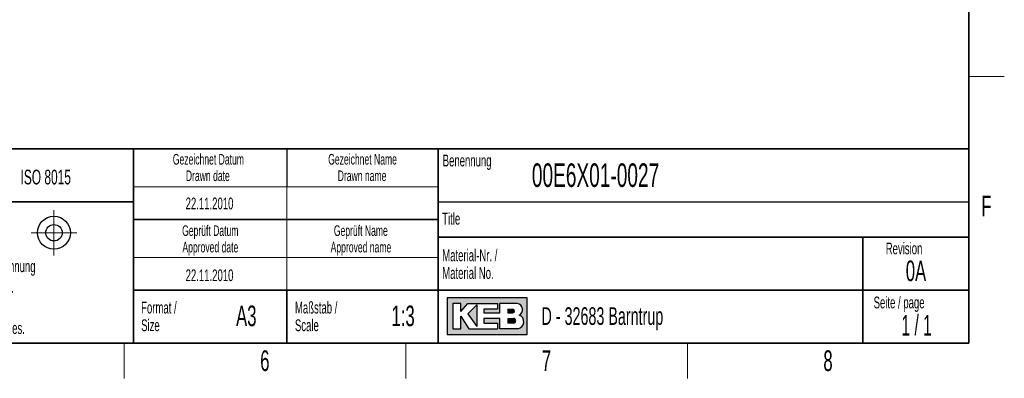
# Model space of a CAD drawing. Header units: millimetres. Extents: x 5 to 418, y 2 to 292.
# Tile 13 of 25: x 247 to 414, y 6 to 67. Entities that reach past the tile are written whole.
import ezdxf

# ---------------------------------------------------------------- set-up
doc = ezdxf.new("R2010")
doc.units = ezdxf.units.MM
doc.layers.add('SLD-0', color=7, linetype='Continuous')
doc.styles.add('SLDTEXTSTYLE0', font='TXT', dxfattribs={"width": 0.605})
doc.styles.add('SLDTEXTSTYLE1', font='TXT', dxfattribs={"width": 0.563})

msp = doc.modelspace()

# ---------------------------------------------------------------- hatches: boundary and pattern name
at = {"linetype": 'Continuous'}
h = msp.add_hatch(color=7, dxfattribs=at)
h.paths.add_polyline_path([(319.519086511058, 13.45626988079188), (333.083981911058, 13.45626988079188), (333.083981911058, 19.65736492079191), (319.519086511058, 19.65736492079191)], flags=0)
edge = h.paths.add_edge_path(flags=0)
edge.add_arc((331.3188604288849, 15.61738520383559), 1.20464082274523, -81.72003226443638, 70.1709600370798, ccw=False)
edge.add_line((331.4923410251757, 14.42530131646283), (331.480008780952, 14.42519098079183))
edge.add_line((331.480008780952, 14.42519098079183), (328.4331606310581, 14.42519098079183))
edge.add_line((328.4331606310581, 14.42519098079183), (328.4331606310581, 16.16924896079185))
edge.add_line((328.4331606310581, 16.16924896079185), (325.7201815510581, 16.16924896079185))
edge.add_line((325.7201815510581, 16.16924896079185), (325.7201815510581, 15.39411208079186))
edge.add_line((325.7201815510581, 15.39411208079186), (328.0455921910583, 15.39411208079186))
edge.add_line((328.0455921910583, 15.39411208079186), (328.0455921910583, 14.42519098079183))
edge.add_line((328.0455921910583, 14.42519098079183), (323.2009866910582, 14.42519098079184))
edge.add_line((323.2009866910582, 14.42519098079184), (321.8444971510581, 16.55681740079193))
edge.add_line((321.8444971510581, 16.55681740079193), (321.8444971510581, 14.42519098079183))
edge.add_line((321.8444971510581, 14.42519098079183), (320.4880076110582, 14.42519098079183))
edge.add_line((320.4880076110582, 14.42519098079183), (320.4880076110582, 18.68844382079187))
edge.add_line((320.4880076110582, 18.68844382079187), (321.8444971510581, 18.68844382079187))
edge.add_line((321.8444971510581, 18.68844382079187), (321.8444971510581, 17.33195428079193))
edge.add_line((321.8444971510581, 17.33195428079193), (323.0072024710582, 18.68844382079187))
edge.add_line((323.0072024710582, 18.68844382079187), (328.0455921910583, 18.68844382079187))
edge.add_line((328.0455921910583, 18.68844382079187), (328.0455921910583, 17.71952272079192))
edge.add_line((328.0455921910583, 17.71952272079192), (325.7201815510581, 17.71952272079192))
edge.add_line((325.7201815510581, 17.71952272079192), (325.7201815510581, 17.13817006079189))
edge.add_line((325.7201815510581, 17.13817006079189), (328.4331606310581, 17.13817006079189))
edge.add_line((328.4331606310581, 17.13817006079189), (328.4331606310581, 18.68844382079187))
edge.add_line((328.4331606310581, 18.68844382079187), (331.4242487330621, 18.68844382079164))
edge.add_line((331.4242487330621, 18.68844382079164), (331.4256482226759, 18.68844382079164))
edge.add_line((331.4256482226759, 18.68844382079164), (331.4259454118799, 18.68845828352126))
edge.add_arc((331.2860949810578, 17.67430640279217), 1.023749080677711, -64.45894120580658, 82.14849338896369, ccw=False)
msp.add_hatch(color=7, dxfattribs=at).paths.add_polyline_path([(324.5574762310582, 14.81275942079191), (324.557476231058, 18.49465960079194), (323.0072024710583, 16.94438584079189)], flags=0)
h = msp.add_hatch(color=7, dxfattribs=at)
edge = h.paths.add_edge_path(flags=0)
edge.add_line((329.7896501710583, 17.13817006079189), (330.6013652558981, 17.13817006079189))
edge.add_arc((330.6568434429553, 17.42884639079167), 0.2959232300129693, 259.1945394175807, 460.8054605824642)
edge.add_line((330.6013652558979, 17.71952272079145), (329.7896501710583, 17.71952272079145))
edge.add_line((329.7896501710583, 17.71952272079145), (329.7896501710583, 17.13817006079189))
h = msp.add_hatch(color=7, dxfattribs=at)
edge = h.paths.add_edge_path(flags=0)
edge.add_line((329.7896501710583, 15.39411208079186), (330.7588584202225, 15.39411208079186))
edge.add_arc((330.7588584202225, 15.78168052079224), 0.3875684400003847, 270.0000000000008, 450.0000000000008)
edge.add_line((330.7588584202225, 16.16924896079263), (330.7386620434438, 16.16924896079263))
edge.add_line((330.7386620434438, 16.16924896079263), (329.7896501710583, 16.16924896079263))
edge.add_line((329.7896501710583, 16.16924896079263), (329.7896501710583, 15.39411208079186))

# ---------------------------------------------------------------- linework, layer by layer
at = {"layer": 'SLD-0', "lineweight": 35}
for p, q in [((408, 12), (408, 282.5)), ((225.616731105, 45), (266.3304509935, 45)), ((266.3304509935, 12), (266.3304509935, 45)), ((266.3304509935, 45), (266.3304509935, 12)), ((318, 45), (266.3304509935, 45)), ((318, 45), (318, 12)), ((318, 45), (318, 40.1053465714)), ((318, 45), (408, 45)), ((318, 45), (318, 12)), ((408, 45), (408, 12)), ((225.616731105, 36), (266.3304509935, 36)), ((266.3304509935, 33), (318, 33)), ((408, 30), (318, 30)), ((390, 12), (390, 30)), ((266.3304509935, 21), (318, 21)), ((292.3304509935, 21), (292.3304509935, 12)), ((318, 21), (390, 21)), ((390, 21), (408, 21)), ((26, 12), (408, 12)), ((225.616731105, 12), (266.3304509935, 12)), ((266.3304509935, 12), (318, 12)), ((408, 12), (318, 12))]:
    msp.add_line(p, q, dxfattribs=at)
at = {"layer": 'SLD-0', "lineweight": 18}
for p, q in [((408, 57.25), (414, 57.25)), ((266.3304509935, 38.5), (318, 38.5)), ((292.3304509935, 38.5), (292.3304509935, 33)), ((252.8396209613, 34.5746449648), (252.8396209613, 26.8746449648)), ((292.3304509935, 33), (292.3304509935, 26.5)), ((248.9896209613, 30.7246449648), (256.6896209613, 30.7246449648)), ((266.3304509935, 26.5), (318, 26.5)), ((292.3304509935, 26.5), (292.3304509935, 21)), ((264.75, 6), (264.75, 12)), ((312.5, 6), (312.5, 12)), ((360.25, 6), (360.25, 12))]:
    msp.add_line(p, q, dxfattribs=at)
at = {"layer": 'SLD-0'}
for p, q in [((292.3304509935, 45), (292.3304509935, 38.5)), ((318, 36), (408, 36)), ((331.4242487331, 18.6884438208), (331.4256482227, 18.6884438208)), ((331.4256482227, 18.6884438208), (331.4259454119, 18.6884582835)), ((331.480008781, 14.4251909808), (331.4923410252, 14.4253013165))]:
    msp.add_line(p, q, dxfattribs=at)
at = {"layer": 'SLD-0', "linetype": 'Continuous'}
for p, q in [((333.0839819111, 19.6573649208), (319.5190865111, 19.6573649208)), ((319.5190865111, 19.6573649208), (319.5190865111, 13.4562698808)), ((321.8444971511, 18.6884438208), (320.4880076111, 18.6884438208)), ((320.4880076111, 18.6884438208), (320.4880076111, 14.4251909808)), ((321.8444971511, 17.3319542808), (323.0072024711, 18.6884438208)), ((321.8444971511, 17.3319542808), (321.8444971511, 18.6884438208)), ((323.0072024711, 18.6884438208), (328.0455921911, 18.6884438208)), ((324.5574762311, 18.4946596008), (323.0072024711, 16.9443858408)), ((324.5574762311, 18.4946596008), (324.5574762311, 14.8127594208)), ((328.0455921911, 18.6884438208), (328.0455921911, 17.7195227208)), ((331.4242487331, 18.6884438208), (328.4331606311, 18.6884438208)), ((328.4331606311, 17.1381700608), (328.4331606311, 18.6884438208)), ((331.4242487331, 18.6884438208), (331.4256482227, 18.6884438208)), ((331.4256482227, 18.6884438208), (331.4259454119, 18.6884582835)), ((333.0839819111, 13.4562698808), (333.0839819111, 19.6573649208)), ((323.0072024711, 16.9443858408), (324.5574762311, 14.8127594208)), ((325.7201815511, 17.7195227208), (325.7201815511, 17.1381700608)), ((328.0455921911, 17.7195227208), (325.7201815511, 17.7195227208)), ((325.7201815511, 17.1381700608), (328.4331606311, 17.1381700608)), ((329.7896501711, 17.7195227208), (330.6013652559, 17.7195227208)), ((329.7896501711, 17.7195227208), (329.7896501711, 17.1381700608)), ((329.7896501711, 17.1381700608), (330.6013652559, 17.1381700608)), ((321.8444971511, 14.4251909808), (321.8444971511, 16.5568174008)), ((321.8444971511, 16.5568174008), (323.2009866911, 14.4251909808)), ((325.7201815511, 16.1692489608), (325.7201815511, 15.3941120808)), ((328.4331606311, 16.1692489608), (325.7201815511, 16.1692489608)), ((325.7201815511, 15.3941120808), (328.0455921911, 15.3941120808)), ((328.0455921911, 15.3941120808), (328.0455921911, 14.4251909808)), ((328.4331606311, 14.4251909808), (328.4331606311, 16.1692489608)), ((329.7896501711, 16.1692489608), (330.7588584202, 16.1692489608)), ((329.7896501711, 16.1692489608), (329.7896501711, 15.3941120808)), ((330.7588584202, 15.3941120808), (329.7896501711, 15.3941120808)), ((330.7386620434, 16.1692489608), (330.7588584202, 16.1692489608)), ((319.5190865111, 13.4562698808), (333.0839819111, 13.4562698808)), ((320.4880076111, 14.4251909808), (321.8444971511, 14.4251909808)), ((323.2009866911, 14.4251909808), (328.0455921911, 14.4251909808)), ((331.480008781, 14.4251909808), (328.4331606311, 14.4251909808)), ((331.480008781, 14.4251909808), (331.4923410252, 14.4253013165))]:
    msp.add_line(p, q, dxfattribs=at)
at = {"layer": 'SLD-0', "lineweight": 25}
for radius in [2.799999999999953, 1.399999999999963]:
    msp.add_circle((252.8396209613, 30.7246449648), radius, dxfattribs=at)
at = {"layer": 'SLD-0', "linetype": 'Continuous'}
for centre, radius, start, end in [((331.2860949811, 17.6743064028), 1.023749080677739, 295.5410587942, 82.148493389), ((330.656843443, 17.4288463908), 0.2959232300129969, 259.1945394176, 100.8054605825), ((331.3188604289, 15.6173852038), 1.204640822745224, 278.2799677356, 70.1709600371), ((330.7588584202, 15.7816805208), 0.3875684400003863, 270, 90)]:
    msp.add_arc(centre, radius, start, end, dxfattribs=at)

# ---------------------------------------------------------------- texts
at = {"layer": 'SLD-0'}
for s, insert, char_height, attachment_point, style in [('Gezeichnet Datum', (279.0254468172, 44.103942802), 1.8, 2, 'SLDTEXTSTYLE0'), ('Gezeichnet Name', (305.1708434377, 44.1039425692), 1.8, 2, 'SLDTEXTSTYLE0'), ('Benennung', (318.7636716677, 43.9908879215), 2, 1, 'SLDTEXTSTYLE0'), ('00E6X01-0027', (333.8826865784, 42.5045188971), 4, 1, 'SLDTEXTSTYLE0'), ('ISO 8015', (247.1715762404, 41.4342036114), 2.5, 1, 'SLDTEXTSTYLE0'), ('Drawn date', (278.9302899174, 41.3039429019), 1.8, 2, 'SLDTEXTSTYLE0'), ('Drawn name', (305.0870934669, 41.303942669), 1.8, 2, 'SLDTEXTSTYLE0'), ('22.11.2010', (279.2203041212, 36.6989570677), 2, 2, 'SLDTEXTSTYLE0'), ('F', (410.9536166, 37.0010772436), 3.5, 2, 'SLDTEXTSTYLE0'), ('Title', (318.6797653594, 34.1107265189), 2, 1, 'SLDTEXTSTYLE0'), ('Geprüft Datum', (279.349366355, 31.9851255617), 1.8, 2, 'SLDTEXTSTYLE0'), ('Geprüft Name', (304.8761939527, 31.9851255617), 1.8, 2, 'SLDTEXTSTYLE0'), ('Approved date', (279.3620221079, 29.1851256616), 1.8, 2, 'SLDTEXTSTYLE0'), ('Approved name', (304.900256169, 29.1851256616), 1.8, 2, 'SLDTEXTSTYLE0'), ('Revision', (393.8965220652, 29.0591225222), 2, 1, 'SLDTEXTSTYLE0'), ('Material-Nr. /', (318.6797653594, 27.8878268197), 2, 1, 'SLDTEXTSTYLE0'), ('Keine Maße aus der Zeichnung', (227.1404191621, 26.0307047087), 2, 1, 'SLDTEXTSTYLE0'), ('Material No.', (318.6797653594, 24.8878267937), 2, 1, 'SLDTEXTSTYLE0'), ('0A', (399.0228237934, 26.0023621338), 3.5, 2, 'SLDTEXTSTYLE0'), ('22.11.2010', (279.2203041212, 24.5048723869), 2, 2, 'SLDTEXTSTYLE0'), ('abnehmen. / Do not scale.', (227.1404191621, 22.5307046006), 2, 1, 'SLDTEXTSTYLE0'), ('Seite / page', (391.8390568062, 19.8830679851), 2, 1, 'SLDTEXTSTYLE0'), ('Alle Maße in Millimeter. /', (227.1404191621, 19.0307044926), 2, 1, 'SLDTEXTSTYLE0'), ('Format /', (267.6250939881, 19.0115942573), 2, 1, 'SLDTEXTSTYLE0'), ('A3', (285.4514616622, 18.3608999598), 3.5, 2, 'SLDTEXTSTYLE0'), ('Maßstab /', (293.7028556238, 19.0115944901), 2, 1, 'SLDTEXTSTYLE0'), ('1:3', (312.0485231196, 18.3609001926), 3.5, 2, 'SLDTEXTSTYLE0'), ('D - 32683 Barntrup', (335.5202035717, 18.0786992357), 3, 1, 'SLDTEXTSTYLE0'), ('1 / 1', (399.1297679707, 16.7706515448), 3.5, 2, 'SLDTEXTSTYLE1'), ('All dimensions in millimetres.', (227.1404191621, 15.5307043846), 2, 1, 'SLDTEXTSTYLE0'), ('Size', (267.6250939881, 16.0115942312), 2, 1, 'SLDTEXTSTYLE0'), ('Scale', (293.7028556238, 16.011594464), 2, 1, 'SLDTEXTSTYLE0'), ('6', (288.6027123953, 10.7429955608), 3.5, 2, 'SLDTEXTSTYLE0'), ('7', (336.3527123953, 10.7429955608), 3.5, 2, 'SLDTEXTSTYLE0'), ('8', (384.1027123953, 10.7429955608), 3.5, 2, 'SLDTEXTSTYLE0')]:
    msp.add_mtext(s, dxfattribs=dict(at, insert=insert, char_height=char_height, attachment_point=attachment_point, style=style))

doc.saveas('drawing.dxf')
